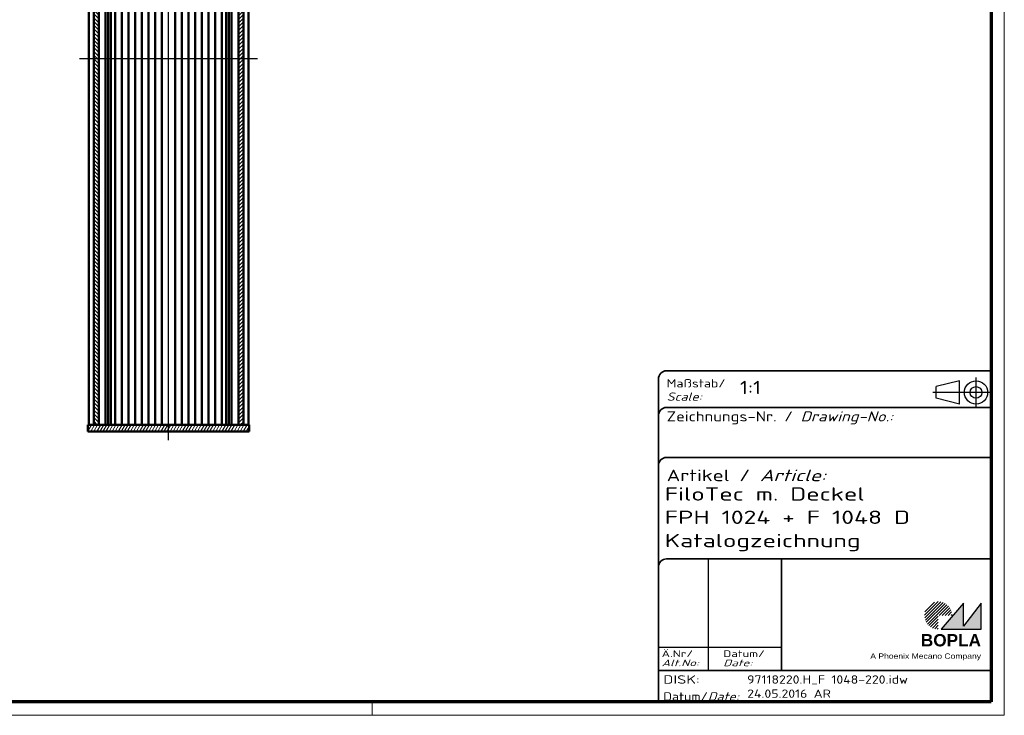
# Model space of a CAD drawing. Header units: millimetres. Extents: x 1 to 593, y 1 to 419.
# Tile 6 of 7: x 297 to 593, y 1 to 210. Entities that reach past the tile are written whole.
import ezdxf
from ezdxf.enums import TextEntityAlignment as Align

# ---------------------------------------------------------------- set-up
doc = ezdxf.new("R2010")
doc.units = ezdxf.units.MM
for name, pattern in [('ACAD_ISO04W100', [30, 24, -3, 0, -3]), ('CHAIN', [0.3543, 0.2362, -0.0295, 0.0591, -0.0295]), ('DASH_DOT', [0.37, 0.24, -0.06, 0.01, -0.06]), ('DASHED', [0.2067, 0.1654, -0.0413])]:
    doc.linetypes.add(name, pattern=pattern)
doc.layers.get('0').update_dxf_attribs({"lineweight": 25})
for name, color, linetype, lineweight in [('Mittellinie (ISO)', 1, 'DASH_DOT', 25), ('Rahmen (ISO)', 7, 'Continuous', 70), ('Schraffur (ISO)', 1, 'Continuous', 18), ('Sichtbar (ISO)', 7, 'Continuous', 50), ('Sichtbar schmal (ISO)', 1, 'Continuous', 25), ('Titel (ISO)', 5, 'Continuous', 50), ('Verdeckt (ISO)', 5, 'DASHED', 35)]:
    doc.layers.add(name, color=color, linetype=linetype, lineweight=lineweight)
doc.styles.add('Notiztext (DIN)', font='isocpeur.ttf', dxfattribs={"width": 1.1})
doc.styles.get("Standard").update_dxf_attribs({"font": 'isocpeur.ttf', "width": 1.1})
doc.styles.add('Textstil142', font='isocpeur.ttf', dxfattribs={"width": 1.4})
doc.styles.add('Textstil143', font='isocpeur.ttf', dxfattribs={"width": 1.4})
doc.styles.add('Textstil144', font='isocpeur.ttf', dxfattribs={"width": 1.4})
doc.styles.add('Textstil242', font='isocpeur.ttf', dxfattribs={"width": 1.2})
doc.styles.add('Textstil243', font='isocpeur.ttf', dxfattribs={"width": 1.4})
doc.styles.add('Textstil248', font='isocpeui.ttf', dxfattribs={"width": 1.2})
doc.styles.add('Textstil249', font='isocpeui.ttf', dxfattribs={"width": 1.4})
doc.styles.add('Textstil68', font='isocpeur.ttf', dxfattribs={"width": 1.2})

# ---------------------------------------------------------------- blocks, each defined once
blk = doc.blocks.new('Schriftfelder Katalogzeichnung')
at = {"layer": 'Schraffur (ISO)'}
h = blk.add_hatch(dxfattribs=at)
h.set_pattern_fill('ANSI31', color=1, scale=5.08, style=0)
h.set_pattern_definition([(45, (0, 0), (-0.4490128, 0.4490128), [])])
edge = h.paths.add_edge_path()
edge.add_line((395.78, 37.31), (391.63, 37.31))
edge.add_line((391.63, 37.31), (391.63, 33.16))
edge.add_arc((391.63, 37.31), 4.15, 0, 270, ccw=False)
blk.add_hatch(color=7, dxfattribs=at).paths.add_polyline_path([(392.48, 33.16), (404.48, 33.16), (404.48, 40.96), (399.18, 34.06), (399.18, 40.96)])
at = {"color": 5, "linetype": 'Continuous'}
for p, q in [((397.98, 107.81), (390.98, 106.06)), ((397.98, 100.81), (397.98, 107.81)), ((390.98, 102.56), (390.98, 106.06)), ((397.98, 100.81), (390.98, 102.56))]:
    blk.add_line(p, q, dxfattribs=at)
at = {"color": 1, "linetype": 'ACAD_ISO04W100'}
for p, q in [((402.98, 99.81), (402.98, 108.81)), ((407.48, 104.31), (389.98, 104.31))]:
    blk.add_line(p, q, dxfattribs=at)
at = {"color": 1, "linetype": 'Continuous', "lineweight": 25}
for p, q in [((322.48, 54.31), (322.48, 20.81)), ((307.48, 27.81), (344.48, 27.81))]:
    blk.add_line(p, q, dxfattribs=at)
at = {"color": 7, "linetype": 'Continuous'}
for p, q in [((399.18, 40.96), (392.48, 33.16)), ((404.48, 40.96), (399.18, 34.06)), ((399.18, 34.06), (399.18, 40.96)), ((404.48, 33.16), (404.48, 40.96)), ((392.48, 33.16), (404.48, 33.16))]:
    blk.add_line(p, q, dxfattribs=at)
at = {"color": 5, "linetype": 'Continuous'}
for radius in [3.5, 1.75]:
    blk.add_circle((402.98, 104.31), radius, dxfattribs=at)
at = {"layer": 'Titel (ISO)', "lineweight": 18}
for p, q in [((410.48, 7.31), (411.48, 7.31)), ((411.48, 7.31), (411.48, 8.31))]:
    blk.add_line(p, q, dxfattribs=at)
at = {"layer": 'Verdeckt (ISO)', "color": 5, "linetype": 'Continuous', "lineweight": 35}
for p, q in [((407.48, 110.81), (309.98, 110.81)), ((307.48, 108.31), (307.48, 11.31)), ((407.48, 99.81), (309.98, 99.81)), ((407.48, 84.81), (309.98, 84.81)), ((407.48, 54.31), (309.98, 54.31)), ((407.48, 20.81), (307.48, 20.81))]:
    blk.add_line(p, q, dxfattribs=at)
at = {"layer": 'Verdeckt (ISO)', "color": 5, "linetype": 'Continuous'}
blk.add_line((344.48, 54.31), (344.48, 20.81), dxfattribs=at)
at = {"layer": 'Verdeckt (ISO)', "color": 5, "linetype": 'Continuous', "lineweight": 35}
for centre in [(309.98, 108.31), (309.98, 97.31), (309.98, 82.31), (309.98, 51.81)]:
    blk.add_arc(centre, 2.5, 90, 180, dxfattribs=at)
at = {"color": 5, "style": 'Textstil142', "width": 1.4}
blk.add_text('DISK:', height=2.5, dxfattribs=at).set_placement((308.98, 16.81))
at = {"color": 7, "insert": (309.98, 77.64), "char_height": 3.5, "attachment_point": 7}
blk.add_mtext('\\fISOCPEUR|b0|i0;\\W1.30;\\H3.5000;Artikel / \\fISOCPEUR|b0|i1;\\W1.30;\\H3.5000;Article:', dxfattribs=at)
at = {"color": 5, "insert": (308.98, 11.72), "char_height": 2.5, "attachment_point": 7}
blk.add_mtext('\\fISOCPEUR|b0|i0;\\W1.20;\\H2.5000;Datum/\\fISOCPEUR|b0|i1;\\W1.20;\\H2.5000;Date:', dxfattribs=at)
at = {"color": 5, "style": 'Textstil68', "width": 1.2}
for tag, p in [('DATEINAME_001', (334.18, 16.81)), ('ERSTELLUNGSDATUM_001', (334.18, 12.56)), ('50-Namenskürzel_001', (354.18, 12.56))]:
    blk.add_attdef(tag, p, '', height=2.5, dxfattribs=at)
at = {"layer": 'Sichtbar schmal (ISO)', "color": 1}
for s, height, style, width, p in [('Maßstab/', 2.5, 'Textstil68', 1.2, (309.98, 105.81)), ('Scale:', 2.5, 'Textstil248', 1.2, (309.98, 101.81)), ('Ä.Nr/', 2, 'Textstil144', 1.4, (308.48, 24.81)), ('Datum/', 2, 'Textstil144', 1.4, (326.98, 24.81)), ('Alt.No:', 2, 'Textstil249', 1.4, (308.48, 22.06)), ('Date:', 2, 'Textstil249', 1.4, (326.98, 22.06))]:
    blk.add_text(s, height=height, dxfattribs=dict(at, style=style, width=width)).set_placement(p)
at = {"layer": 'Sichtbar schmal (ISO)', "color": 1, "insert": (309.98, 94.71), "char_height": 3, "attachment_point": 7}
blk.add_mtext('\\fISOCPEUR|b0|i0;\\W1.20;\\H3.0000;Zeichnungs-Nr. / \\fISOCPEUR|b0|i1;\\W1.20;\\H3.0000;Drawing-No.:', dxfattribs=at)
at = {"layer": 'Sichtbar schmal (ISO)', "color": 1, "style": 'Textstil144', "width": 1.4}
for tag, p in [('19-Ä-Nr._-10-', (309.48, 53.56)), ('19-Datum_-10-', (324.48, 53.56)), ('18-Ä-Nr._-9-', (309.48, 51.06)), ('18-Datum_-9-', (324.48, 51.06)), ('17-Ä-Nr._-8-', (309.48, 48.56)), ('17-Datum_-8-', (324.48, 48.56)), ('16-Ä-Nr._-7-', (309.48, 46.06)), ('16-Datum_-7-', (324.48, 46.06)), ('15-Ä-Nr._-6-', (309.48, 43.56)), ('14-Ä-Nr._-5-', (309.48, 41.06)), ('15-Datum_-6-', (324.48, 43.56)), ('13-Ä-Nr._-4-', (309.48, 38.56)), ('14-Datum_-5-', (324.48, 41.06)), ('13-Datum_-4-', (324.48, 38.56)), ('12-Ä-Nr._-3-', (309.48, 36.06)), ('12-Datum_-3-', (324.48, 36.06)), ('11-Ä-Nr._-2-', (309.48, 33.56)), ('11-Datum_-2-', (324.48, 33.56)), ('10-Ä-Nr._-1-', (309.48, 31.06)), ('10-Datum_-1-', (324.48, 31.06))]:
    blk.add_attdef(tag, text='', height=2, dxfattribs=at).set_placement(p, align=Align.TOP_LEFT)
at = {"layer": 'Titel (ISO)', "color": 7, "insert": (404.48, 27.96), "char_height": 3.7, "width": 19.8847, "attachment_point": 9, "style": 'Notiztext (DIN)'}
blk.add_mtext('\\fArial|b1|i0;\\H3.7000;BOPLA', dxfattribs=at)
at = {"layer": 'Titel (ISO)', "color": 5, "insert": (404.48, 23.81), "char_height": 1.6, "width": 34.8824, "attachment_point": 9, "style": 'Notiztext (DIN)'}
blk.add_mtext('\\fArial|b0|i0;\\W1.15;\\H1.6000;A Phoenix Mecano Company', dxfattribs=at)
at = {"layer": 'Titel (ISO)', "color": 7}
for tag, p, height, style, width in [('02-Maßstab_001', (332, 103.81), 4, 'Textstil242', 1.2), ('07-Artikel-Modell_001', (309.43, 71.81), 3.98, 'Textstil243', 1.4), ('08-Artikel-Benennung_001', (309.42, 64.81), 4, 'Textstil143', 1.4), ('09-Artikel-Benennung_(2.Zeile)_001', (309.43, 57.81), 3.98, 'Textstil243', 1.4)]:
    blk.add_attdef(tag, p, '', height=height, dxfattribs=dict(at, style=style, width=width))
at = {"layer": 'Titel (ISO)', "color": 7, "style": 'Textstil143', "width": 1.4}
blk.add_attdef('03-Zchn.Nr.', text='', height=4, dxfattribs=at).set_placement((332.48, 92.31), align=Align.TOP_LEFT)
blk = doc.blocks.new('Ränder Bopla-A2-Rahmen')
at = {"layer": 'Rahmen (ISO)', "color": 1, "lineweight": 18}
for p, q in [((593, 1), (593, 419)), ((403, 5), (403, 1)), ((1, 1), (593, 1))]:
    blk.add_line(p, q, dxfattribs=at)
at = {"layer": 'Rahmen (ISO)', "color": 91, "lineweight": 70}
for p, q in [((589, 415), (589, 5)), ((589, 5), (20, 5))]:
    blk.add_line(p, q, dxfattribs=at)

msp = doc.modelspace()

# ---------------------------------------------------------------- hatches: boundary and pattern name
at = {"layer": 'Schraffur (ISO)'}
h = msp.add_hatch(dxfattribs=at)
h.set_pattern_fill('ANSI31', color=256, scale=6.35, angle=90.000210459, style=0)
h.set_pattern_definition([(135.00021, (0, 0), (-0.561264, -0.561268), [])])
h.paths.add_polyline_path([(320.7430893, 308.2767405), (319.2430893, 308.2767405), (319.2430893, 88.2767405), (320.7430893, 88.2767405)])
h = msp.add_hatch(dxfattribs=at)
h.set_pattern_fill('ANSI31', color=256, scale=6.35, style=0)
h.set_pattern_definition([(45, (0, 0), (-0.561266, 0.561266), [])])
h.paths.add_polyline_path([(364.2430893, 308.2767405), (362.7430893, 308.2767405), (362.7430893, 88.2767405), (364.2430893, 88.2767405)])
h = msp.add_hatch(dxfattribs=at)
h.set_pattern_fill('ANSI31', color=256, scale=6.35, angle=14.999977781, style=0)
h.set_pattern_definition([(59.99998, (0, 0), (-0.6874075, 0.3968753), [])])
h.paths.add_polyline_path([(365.9930893, 88.2767405), (364.2430893, 88.2767405), (362.7430893, 88.2767405), (320.7430893, 88.2767405), (319.2430893, 88.2767405), (317.4930893, 88.2767405), (317.4930893, 86.2767405), (365.9930893, 86.2767405)])

# ---------------------------------------------------------------- linework, layer by layer
at = {"layer": 'Mittellinie (ISO)', "linetype": 'CHAIN'}
for p, q in [((341.7430893, 83.6465262), (341.7430893, 311.4328754)), ((368.4930893, 198.2767405), (314.9930893, 198.2767405))]:
    msp.add_line(p, q, dxfattribs=at)
at = {"layer": 'Sichtbar (ISO)'}
for p, q in [((317.7430893, 308.2767405), (317.7430893, 88.2767405)), ((319.2430893, 308.2767405), (319.2430893, 88.2767405)), ((320.7430893, 88.2767405), (320.7430893, 308.2767405)), ((322.8084846, 88.2767405), (322.8084846, 308.2767405)), ((323.6367726, 308.2767405), (323.6367726, 88.2767405)), ((324.4430893, 88.2767405), (324.4430893, 308.2767405)), ((325.7430893, 88.2767405), (325.7430893, 308.2767405)), ((327.7430893, 308.2767405), (327.7430893, 88.2767405)), ((329.7430893, 88.2767405), (329.7430893, 308.2767405)), ((331.7430893, 308.2767405), (331.7430893, 88.2767405)), ((333.7430893, 88.2767405), (333.7430893, 308.2767405)), ((335.7430893, 308.2767405), (335.7430893, 88.2767405)), ((337.7430893, 88.2767405), (337.7430893, 308.2767405)), ((339.7430893, 308.2767405), (339.7430893, 88.2767405)), ((343.7430893, 88.2767405), (343.7430893, 308.2767405)), ((345.7430893, 308.2767405), (345.7430893, 88.2767405)), ((347.7430893, 88.2767405), (347.7430893, 308.2767405)), ((349.7430893, 308.2767405), (349.7430893, 88.2767405)), ((351.7430893, 88.2767405), (351.7430893, 308.2767405)), ((353.7430893, 308.2767405), (353.7430893, 88.2767405)), ((355.7430893, 88.2767405), (355.7430893, 308.2767405)), ((357.7430893, 308.2767405), (357.7430893, 88.2767405)), ((359.0430893, 308.2767405), (359.0430893, 88.2767405)), ((359.8494061, 308.2767405), (359.8494061, 88.2767405)), ((360.6776941, 308.2767405), (360.6776941, 88.2767405)), ((362.7430893, 308.2767405), (362.7430893, 88.2767405)), ((364.2430893, 88.2767405), (364.2430893, 308.2767405)), ((365.7430893, 88.2767405), (365.7430893, 308.2767405)), ((365.9930893, 88.2767405), (317.4930893, 88.2767405)), ((317.4930893, 88.2767405), (317.4930893, 86.2767405)), ((317.4930893, 86.2767405), (365.9930893, 86.2767405)), ((319.2430893, 88.2767405), (320.7430893, 88.2767405)), ((362.7430893, 88.2767405), (364.2430893, 88.2767405)), ((365.9930893, 86.2767405), (365.9930893, 88.2767405))]:
    msp.add_line(p, q, dxfattribs=at)

# ---------------------------------------------------------------- block references
msp.add_blockref('Ränder Bopla-A2-Rahmen', (0, 0))
msp.add_blockref('Schriftfelder Katalogzeichnung', (181.5158395, -6.3067288)).add_auto_attribs({'DATEINAME_001': '97118220.H_F 1048-220.idw', 'ERSTELLUNGSDATUM_001': '24.05.2016', '07-Artikel-Modell_001': 'FiloTec m. Deckel', '50-Namenskürzel_001': 'AR', '02-Maßstab_001': '1:1', '08-Artikel-Benennung_001': 'FPH 1024 + F 1048 D', '09-Artikel-Benennung_(2.Zeile)_001': 'Katalogzeichnung'})

doc.saveas('drawing.dxf')
